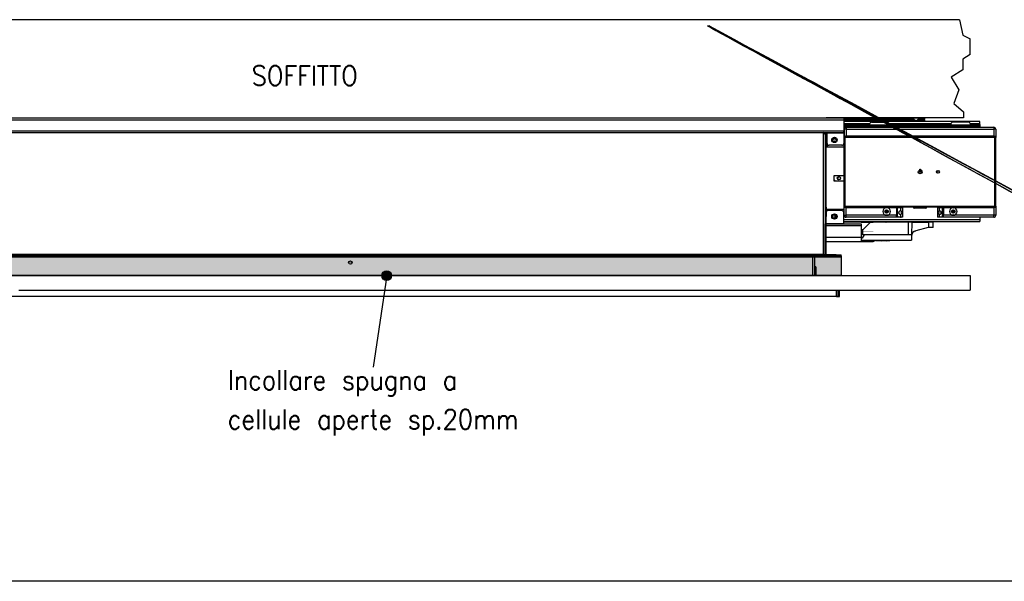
# Model space of a CAD drawing. Header units: inches. Extents: x -7205 to -1528, y -2875 to 5222.
# Tile 49 of 104: x -4668 to -3666, y -124 to 448. Entities that reach past the tile are written whole.
import ezdxf

# ---------------------------------------------------------------- set-up
doc = ezdxf.new("R2010")
doc.units = ezdxf.units.IN
doc.linetypes.add('DOT_CENTER', pattern=[14, 12, -1, 0, -1])
doc.layers.add('1', color=7, linetype='Continuous')
doc.styles.add('CONVERTER_11', font='txt.shx', dxfattribs={"width": 0.9})
doc.dimstyles.get("Standard").update_dxf_attribs({"dimtxt": 0.18, "dimasz": 0.18, "dimexe": 0.18, "dimexo": 0.0625, "dimgap": 0.09, "dimtad": 0, "dimtih": 1, "dimtoh": 1, "dimdec": 4, "dimzin": 0, "dimdsep": 46, "dimtxsty": 'Standard', "dimcen": 0.09, "dimadec": 0, "dimazin": 0, "dimtfac": 1, "dimtdec": 4, "dimtofl": 0, "dimtmove": 0, "dimatfit": 3, "dimfxl": 1, "dimtolj": 1, "dimtzin": 0, "dimarcsym": 0})

msp = doc.modelspace()

# ---------------------------------------------------------------- hatches: boundary and pattern name
at = {"layer": '1', "linetype": 'Continuous'}
msp.add_hatch(color=2, dxfattribs=at).paths.add_polyline_path([(-3832.2, 207.7), (-3832.2, 187.7), (-4772.1, 187.7), (-4772.1, 207.7)])
at = {"layer": '1'}
h = msp.add_hatch(color=7, dxfattribs=at)
edge = h.paths.add_edge_path()
edge.add_arc((-4294.8, 187.7), 5, 0, 360)

# ---------------------------------------------------------------- linework, layer by layer
at = {"color": 7, "linetype": 'Continuous'}
for p, q in [((-3711.6, 448.4), (-4885.5, 448.4)), ((-3711.6, 448.4), (-3708.3, 432.7)), ((-3708.3, 432.7), (-3701, 428.9)), ((-3701, 412.8), (-3701, 428.9)), ((-3701, 412.8), (-3708.3, 408.2)), ((-3708.3, 408.2), (-3708.3, 397.2)), ((-3708.3, 397.2), (-3720.2, 389.8)), ((-3720.2, 389.8), (-3712.4, 377)), ((-3712.4, 377), (-3717.6, 362.9)), ((-3717.6, 362.9), (-3707.6, 354.5)), ((-3707.6, 354.5), (-3707.6, 348.4)), ((-4755.5, 348.4), (-3846.5, 348.4)), ((-4655.5, 348.4), (-3946.5, 348.4)), ((-3707.6, 348.4), (-3847.5, 348.4)), ((-3846.5, 348.4), (-3833.3, 348.4)), ((-3846.5, 348.4), (-3833.3, 348.4)), ((-3846.5, 348.4), (-3833.3, 348.4)), ((-3833.3, 348.4), (-3830.5, 348.4)), ((-3833.3, 348.4), (-3830.5, 348.4)), ((-3833.3, 348.4), (-3830.5, 348.4)), ((-3833.3, 348.4), (-3830.5, 348.4)), ((-3830.5, 348.4), (-3829.5, 348.4)), ((-3830.5, 348.4), (-3829.5, 348.4)), ((-3830.5, 348.4), (-3829.5, 348.4)), ((-3830.5, 348.4), (-3829.5, 348.4)), ((-3829.5, 348.4), (-3824.7, 348.4)), ((-3829.5, 348.4), (-3824.7, 348.4)), ((-3829.5, 348.4), (-3824.7, 348.4)), ((-3829.5, 348.4), (-3829.5, 346.4)), ((-3814, 347.2), (-3829.5, 347.2)), ((-3829.5, 346.4), (-3829.5, 342.3)), ((-3691.2, 344.6), (-3829.5, 344.6)), ((-3829.5, 342.3), (-3829.5, 334.9)), ((-3829.5, 342.3), (-3829.5, 334.9)), ((-3811.2, 341.1), (-3829.5, 341.1)), ((-3826.5, 346.4), (-3795, 346.4)), ((-3824.7, 348.4), (-3814, 348.4)), ((-3824.7, 348.4), (-3814, 348.4)), ((-3824.7, 348.4), (-3814, 348.4)), ((-3812.9, 348.4), (-3814, 348.4)), ((-3812.9, 348.4), (-3814, 348.4)), ((-3812.9, 348.4), (-3814, 348.4)), ((-3812, 347.2), (-3814, 347.2)), ((-3812, 348.4), (-3812.9, 348.4)), ((-3812, 348.4), (-3812.9, 348.4)), ((-3812, 348.4), (-3812.9, 348.4)), ((-3812, 348.4), (-3796.8, 348.4)), ((-3812, 348.4), (-3812, 347.2)), ((-3812, 348.4), (-3796.7, 348.4)), ((-3811.2, 341.1), (-3811.2, 339.6)), ((-3691.2, 341.1), (-3811.2, 341.1)), ((-3803.3, 342), (-3803.3, 341.1)), ((-3801.3, 344), (-3785.3, 344)), ((-3792.5, 348.4), (-3796.8, 348.4)), ((-3792.5, 348.4), (-3796.7, 348.4)), ((-3792.5, 348.4), (-3788.2, 348.4)), ((-3792.5, 348.4), (-3788.2, 348.4)), ((-3791.4, 346), (-3791.4, 346)), ((-3758.5, 346.4), (-3790, 346.4)), ((-3760.3, 348.4), (-3788.2, 348.4)), ((-3760.3, 348.4), (-3788.2, 348.4)), ((-3783.3, 342), (-3783.3, 341.1)), ((-3760.3, 348.4), (-3751.7, 348.4)), ((-3760.3, 348.4), (-3751.7, 348.4)), ((-3754.9, 346), (-3754.9, 346)), ((-3753.5, 346.4), (-3747.5, 346.4)), ((-3747.5, 348.4), (-3751.7, 348.4)), ((-3747.5, 348.4), (-3751.7, 348.4)), ((-3747.5, 348.4), (-3747.5, 347.5)), ((-3747.5, 346.7), (-3747.5, 347.5)), ((-3747.5, 346.7), (-3747.5, 346.4)), ((-3747.5, 346.1), (-3747.5, 346.4)), ((-3747.5, 346.1), (-3747.5, 345.1)), ((-3747.5, 345.1), (-3747.5, 344.6)), ((-3720.6, 342), (-3720.6, 341.1)), ((-3702.6, 344), (-3718.6, 344)), ((-3700.6, 342), (-3700.6, 341.1)), ((-3691.2, 342.6), (-3691.2, 344.6)), ((-3691.2, 341.6), (-3691.2, 342.6)), ((-3691.2, 341.6), (-3691.2, 341.1)), ((-3691.2, 341.1), (-3691.2, 339.6)), ((-4754.2, 333.4), (-3850.2, 333.4)), ((-4654.2, 333.4), (-3950.2, 333.4)), ((-3850.2, 333.4), (-3848.5, 333.4)), ((-3848.5, 333.4), (-3848.5, 331.7)), ((-3848.5, 333.4), (-3847.3, 333.4)), ((-3848.5, 333.4), (-3848.5, 331.7)), ((-3848.5, 333.4), (-3847.3, 333.4)), ((-3848.5, 333.4), (-3848.5, 331.7)), ((-3848.5, 331.7), (-3848.5, 329)), ((-3848.5, 331.7), (-3848.5, 329)), ((-3848.5, 331.7), (-3848.5, 329)), ((-3848.5, 331.7), (-3848.5, 329)), ((-3847.3, 333.4), (-3846.5, 333.4)), ((-3847.3, 318.9), (-3847.3, 333.4)), ((-3846.5, 333.4), (-3846.5, 332.9)), ((-3846.5, 333.4), (-3846.5, 332.9)), ((-3846.5, 333.4), (-3829.5, 333.4)), ((-3846.5, 322.4), (-3846.5, 332.9)), ((-3846.5, 322.4), (-3846.5, 332.9)), ((-3811.2, 339.6), (-3829.5, 339.6)), ((-3829.5, 333.4), (-3829.5, 334.9)), ((-3829.5, 333.4), (-3829.5, 334.9)), ((-3829.5, 333.4), (-3829.5, 332.9)), ((-3829.5, 333.4), (-3829.5, 332.9)), ((-3829.5, 332.9), (-3829.5, 326.4)), ((-3829.5, 332.9), (-3829.5, 326.4)), ((-3829.2, 336.8), (-3829.2, 328.4)), ((-3827.2, 338.8), (-3808.3, 338.8)), ((-3803.3, 339.6), (-3811.2, 339.6)), ((-3808.3, 339.5), (-3808.3, 338.8)), ((-3803.3, 339.5), (-3808.3, 339.5)), ((-3808.3, 338.8), (-3778.3, 338.8)), ((-3803.3, 339.6), (-3803.3, 339.5)), ((-3783.3, 339.6), (-3803.3, 339.6)), ((-3783.3, 339.6), (-3783.3, 339.5)), ((-3720.6, 339.6), (-3783.3, 339.6)), ((-3778.3, 339.5), (-3783.3, 339.5)), ((-3778.3, 339.5), (-3778.3, 338.8)), ((-3778.3, 338.8), (-3725.6, 338.8)), ((-3725.6, 339.5), (-3720.6, 339.5)), ((-3725.6, 339.5), (-3725.6, 338.8)), ((-3725.6, 338.8), (-3695.6, 338.8)), ((-3720.6, 339.6), (-3720.6, 339.5)), ((-3700.6, 339.6), (-3720.6, 339.6)), ((-3700.6, 339.6), (-3700.6, 339.5)), ((-3691.2, 339.6), (-3700.6, 339.6)), ((-3700.6, 339.5), (-3695.6, 339.5)), ((-3695.6, 339.5), (-3695.6, 338.8)), ((-3695.6, 338.8), (-3676.8, 338.8)), ((-3674.8, 336.8), (-3674.8, 328.4)), ((-3848.5, 329), (-3848.5, 326.9)), ((-3848.5, 329), (-3848.5, 326.9)), ((-3848.5, 329), (-3848.5, 326.9)), ((-3848.5, 329), (-3848.5, 326.9)), ((-3848.5, 326.9), (-3848.5, 255.6)), ((-3848.5, 326.9), (-3848.5, 255.6)), ((-3848.5, 326.9), (-3848.5, 255.6)), ((-3829.5, 326.4), (-3829.5, 322.4)), ((-3829.5, 326.4), (-3829.5, 322.4)), ((-3829.5, 322.4), (-3829.5, 318.9)), ((-3829.2, 328.4), (-3829.2, 258.4)), ((-3828.2, 258.4), (-3828.2, 328.4)), ((-3828, 258.6), (-3828, 328.2)), ((-3827.2, 329.9), (-3827.7, 329.9)), ((-3827.7, 328.9), (-3676.3, 328.9)), ((-3827.5, 328.7), (-3676.5, 328.7)), ((-3676.8, 329.9), (-3827.2, 329.9)), ((-3676.3, 329.9), (-3676.8, 329.9)), ((-3676, 328.2), (-3676, 258.6)), ((-3675.8, 328.4), (-3675.8, 258.4)), ((-3674.8, 258.4), (-3674.8, 328.4)), ((-3847.3, 318.9), (-3829.5, 318.9)), ((-3847.3, 257.4), (-3847.3, 318.9)), ((-3831.5, 320.4), (-3844.5, 320.4)), ((-3829.5, 318.9), (-3829.5, 289.4)), ((-3829.5, 318.9), (-3829.5, 289.4)), ((-3829.5, 309.2), (-3829.2, 309.4)), ((-3829.5, 308.3), (-3829.2, 308.5)), ((-3752, 296), (-3751.4, 296)), ((-3752, 293.4), (-3752, 296)), ((-3751.4, 293.4), (-3752, 293.4)), ((-3751.4, 296), (-3751.4, 293.4)), ((-3751.1, 294.7), (-3750.8, 295.2)), ((-3839.5, 289.4), (-3839.5, 284.4)), ((-3829.5, 289.4), (-3839.5, 289.4)), ((-3839.5, 284.4), (-3829.5, 284.4)), ((-3829.5, 289.4), (-3829.5, 284.4)), ((-3829.5, 284.4), (-3829.5, 254.9)), ((-3829.5, 284.4), (-3829.5, 254.9)), ((-3848.5, 255.6), (-3848.5, 240.4)), ((-3848.5, 255.6), (-3848.5, 240.4)), ((-3848.5, 255.6), (-3848.5, 240.4)), ((-3848.5, 255.6), (-3848.5, 240.4)), ((-3847.3, 257.4), (-3847.3, 254.9)), ((-3847.3, 257.4), (-3847.3, 254.9)), ((-3829.5, 254.9), (-3847.3, 254.9)), ((-3847.3, 254.9), (-3847.3, 252.8)), ((-3847.3, 254.9), (-3847.3, 252.8)), ((-3847.3, 252.8), (-3847.3, 247.9)), ((-3847.3, 252.8), (-3847.3, 247.9)), ((-3831.5, 253.9), (-3845.5, 253.9)), ((-3829.2, 257.4), (-3829.5, 257.4)), ((-3829.5, 254.9), (-3829.5, 251.9)), ((-3829.5, 240.9), (-3829.5, 251.9)), ((-3829.5, 240.9), (-3829.5, 251.9)), ((-3829.2, 249.1), (-3829.2, 258.4)), ((-3769.9, 257.9), (-3827.7, 257.9)), ((-3827.7, 256.9), (-3827.2, 256.9)), ((-3676.5, 258.1), (-3827.5, 258.1)), ((-3827.2, 256.9), (-3785.9, 256.9)), ((-3786.3, 254.1), (-3786.3, 251.9)), ((-3785.6, 251.9), (-3786.2, 251.9)), ((-3785.9, 256.9), (-3775.9, 256.9)), ((-3785.1, 253.8), (-3785.1, 252.2)), ((-3775.9, 256.9), (-3774.9, 256.9)), ((-3774.9, 256.9), (-3771.9, 256.9)), ((-3774.9, 249.1), (-3774.9, 256.9)), ((-3771.9, 256.9), (-3769.9, 256.9)), ((-3769.9, 257.9), (-3769.9, 256.9)), ((-3769.9, 257.9), (-3762, 257.9)), ((-3762, 257.4), (-3769.9, 257.4)), ((-3769.9, 256.9), (-3769.9, 247.1)), ((-3762, 257.9), (-3762, 257.4)), ((-3762, 257.9), (-3759, 257.9)), ((-3758.9, 257.4), (-3762, 257.4)), ((-3759, 257.9), (-3755, 257.9)), ((-3755, 256.4), (-3757.5, 256.4)), ((-3755, 257.9), (-3749, 257.9)), ((-3749, 256.4), (-3755, 256.4)), ((-3749, 257.9), (-3745, 257.9)), ((-3746.5, 256.4), (-3749, 256.4)), ((-3742, 257.4), (-3745.1, 257.4)), ((-3745, 257.9), (-3742, 257.9)), ((-3742, 257.4), (-3742, 257.9)), ((-3742, 257.9), (-3734, 257.9)), ((-3734, 257.4), (-3742, 257.4)), ((-3734, 256.9), (-3734, 257.9)), ((-3676.3, 257.9), (-3734, 257.9)), ((-3734, 256.9), (-3734, 247.1)), ((-3734, 256.9), (-3732, 256.9)), ((-3732, 256.9), (-3729.1, 256.9)), ((-3729.1, 249.1), (-3729.1, 256.9)), ((-3729.1, 256.9), (-3728.1, 256.9)), ((-3728.1, 256.9), (-3718.1, 256.9)), ((-3718.1, 256.9), (-3676.8, 256.9)), ((-3676.8, 256.9), (-3676.3, 256.9)), ((-3674.8, 258.4), (-3674.8, 249.1)), ((-3847.3, 210.2), (-3847.3, 247.9)), ((-3829.5, 242.9), (-3691.2, 242.9)), ((-3802.5, 242.1), (-3829.5, 242.1)), ((-3829.5, 240.4), (-3829.5, 240.9)), ((-3829.5, 240.4), (-3829.5, 240.9)), ((-3771, 247.1), (-3827.2, 247.1)), ((-3811.8, 242.2), (-3811.8, 242.1)), ((-3811.8, 242.2), (-3799.6, 242.2)), ((-3802.5, 242.1), (-3810.2, 234.4)), ((-3763.9, 242.1), (-3802.5, 242.1)), ((-3789.7, 242.1), (-3792.9, 242.1)), ((-3771.9, 247.1), (-3775.9, 247.1)), ((-3774.9, 248.2), (-3774.9, 249.1)), ((-3769.9, 247.1), (-3771, 247.1)), ((-3760.4, 242.1), (-3763.9, 242.1)), ((-3760.4, 242.1), (-3760.6, 229.2)), ((-3760.4, 242.1), (-3743.4, 242.1)), ((-3738.4, 242.1), (-3743.4, 242.1)), ((-3738.5, 236.6), (-3738.4, 242.1)), ((-3732.9, 247.1), (-3734, 247.1)), ((-3676.8, 247.1), (-3732.9, 247.1)), ((-3728.1, 247.1), (-3732, 247.1)), ((-3729.1, 248.2), (-3729.1, 249.1)), ((-3691.2, 247.1), (-3691.2, 244.9)), ((-3691.2, 244.9), (-3691.2, 242.9)), ((-3848.5, 210.2), (-3848.5, 240.4)), ((-3848.5, 210.2), (-3848.5, 240.4)), ((-3848.5, 210.2), (-3848.5, 240.4)), ((-3847.3, 240.4), (-3829.5, 240.4)), ((-3829.5, 240.4), (-3812, 240.4)), ((-3812, 240.4), (-3812, 238.9)), ((-3812, 238.9), (-3812, 226.4)), ((-3810.3, 234.4), (-3812, 234.4)), ((-3810.3, 234.4), (-3810.2, 234.4)), ((-3810.3, 229.3), (-3810.3, 234.4)), ((-3757.7, 232.9), (-3756.2, 233.3)), ((-3743.8, 236.6), (-3756.2, 233.3)), ((-3743.4, 236.6), (-3743.8, 236.6)), ((-3738.5, 236.6), (-3743.4, 236.6)), ((-3847.3, 222.4), (-3812, 222.4)), ((-3812, 226.4), (-3812, 222.4)), ((-3810.9, 225.9), (-3812, 225.9)), ((-3812, 223.9), (-3760.7, 223.9)), ((-3811.8, 223.9), (-3811.8, 222.6)), ((-3811.8, 222.6), (-3799.6, 222.6)), ((-3808.9, 229.3), (-3810.9, 225.9)), ((-3810.3, 229.3), (-3808.9, 229.3)), ((-3764.1, 229.3), (-3810.3, 229.3)), ((-3798.1, 223.3), (-3798.2, 223.2)), ((-3797.4, 223.6), (-3791.8, 223.6)), ((-3791.8, 223.9), (-3791.8, 223.6)), ((-3789.8, 223.9), (-3789.8, 223.6)), ((-3789.8, 223.6), (-3786.8, 223.6)), ((-3786.8, 223.9), (-3786.8, 223.6)), ((-3784.8, 223.9), (-3784.8, 223.6)), ((-3784.8, 223.6), (-3782.8, 223.6)), ((-3782.8, 223.9), (-3782.8, 223.6)), ((-3760.6, 229.1), (-3760.7, 227.6)), ((-3760.7, 227.6), (-3760.7, 223.9)), ((-3760.6, 229.2), (-3760.6, 229.1)), ((-3832.3, 206.5), (-4772.1, 206.5)), ((-4754.2, 208.9), (-3850.2, 208.9)), ((-4652.7, 208.9), (-3950.2, 208.9)), ((-4652.7, 207.7), (-3950.2, 207.7)), ((-4652.7, 207.7), (-3950.2, 207.7)), ((-4652.7, 207.7), (-3950.2, 207.7)), ((-3859.2, 206.5), (-3860.9, 206.5)), ((-3859.2, 206.5), (-3859.2, 187.7)), ((-3850.2, 209.3), (-3850.2, 208.9)), ((-3850.2, 209.3), (-3848.5, 209.3)), ((-3850.2, 209.3), (-3850.2, 208.9)), ((-3850.2, 207.7), (-3850.2, 208.9)), ((-3850.2, 207.7), (-3850.2, 208.9)), ((-3850.2, 208.9), (-3849.3, 208.9)), ((-3850.2, 207.7), (-3849.3, 207.7)), ((-3849.3, 209.3), (-3849.3, 208.9)), ((-3849.3, 208.9), (-3849.3, 207.7)), ((-3848.5, 210.2), (-3847.3, 210.2)), ((-3848.5, 209.7), (-3848.5, 210.2)), ((-3848.5, 209.7), (-3848.5, 210.2)), ((-3848.5, 209.7), (-3848.5, 210.2)), ((-3848.5, 209.4), (-3848.5, 209.7)), ((-3848.5, 209.4), (-3848.5, 209.7)), ((-3848.5, 209.4), (-3848.5, 209.7)), ((-3848.5, 209.3), (-3848.5, 209.4)), ((-3848.5, 209.3), (-3848.5, 209.4)), ((-3848.5, 209.3), (-3848.5, 207.7)), ((-3846.5, 207.7), (-3848.5, 207.7)), ((-3847.3, 209.7), (-3847.3, 210.2)), ((-3847.3, 208.9), (-3847.3, 209.7)), ((-3847.3, 208.9), (-3846.5, 208.9)), ((-3837.3, 208.9), (-3846.5, 208.9)), ((-3837.3, 208.9), (-3846.5, 208.9)), ((-3837.3, 207.7), (-3846.5, 207.7)), ((-3837.3, 207.7), (-3846.5, 207.7)), ((-3837.3, 208.9), (-3832.3, 208.9)), ((-3832.3, 207.7), (-3837.3, 207.7)), ((-3832.3, 207.7), (-3832.3, 208.9)), ((-3858, 196.5), (-3859.2, 196.5)), ((-3858, 196.5), (-3858, 187.7)), ((-4901, 187.7), (-4646.4, 187.7)), ((-4901, 187.7), (-4646.4, 187.7)), ((-4646.4, 187.7), (-3959.2, 187.7)), ((-3959.2, 187.7), (-3701, 187.7)), ((-3959.2, 187.7), (-3701, 187.7)), ((-3701, 187.7), (-3701, 172.7)), ((-3701, 187.7), (-3701, 172.7)), ((-4669.2, 172.7), (-3936.9, 172.7)), ((-4667.5, 172.7), (-3936.9, 172.7)), ((-4667.5, 172.7), (-3934, 172.7)), ((-3934, 172.7), (-3701, 172.7)), ((-3934, 172.7), (-3701, 172.7)), ((-3836.9, 172.7), (-3835.7, 172.7)), ((-3836.9, 172.7), (-3835.7, 172.7)), ((-3836.9, 172.7), (-3835.7, 172.7)), ((-3835.7, 172.7), (-3835.2, 172.7)), ((-3835.7, 172.7), (-3835.2, 172.7)), ((-3835.7, 172.7), (-3835.2, 172.7)), ((-3835.7, 172.7), (-3835.2, 172.7)), ((-3835.2, 172.7), (-3834, 172.7)), ((-3835.2, 172.7), (-3834, 172.7)), ((-3835.2, 172.7), (-3834, 172.7)), ((-3835.2, 166.5), (-3835.2, 172.7)), ((-3834, 166.5), (-3834, 172.7)), ((-3835.7, 166.5), (-4767.5, 166.5)), ((-3836.9, 166.5), (-3835.7, 166.5)), ((-3835.7, 166.5), (-3835.2, 166.5)), ((-3835.7, 166.5), (-3835.2, 166.5)), ((-3835.2, 166.5), (-3834, 166.5))]:
    msp.add_line(p, q, dxfattribs=at)
at = {"color": 126, "linetype": 'Continuous', "true_color": 0x008060}
for p, q in [((-4772.5, 346.4), (-3829.5, 346.4)), ((-3829.5, 342.6), (-3803.2, 342.6)), ((-3803.3, 341.6), (-3829.5, 341.6)), ((-3826.6, 346.1), (-3794.9, 346.1)), ((-3796.2, 346.7), (-3825.3, 346.7)), ((-3814, 348.4), (-3814, 347.2)), ((-3812, 347.5), (-3796.7, 347.5)), ((-3792.5, 348.4), (-3792.5, 346.8)), ((-3758.4, 346.1), (-3790.1, 346.1)), ((-3788.8, 346.7), (-3759.7, 346.7)), ((-3760.2, 347.5), (-3788.3, 347.5)), ((-3783.4, 342.6), (-3720.5, 342.6)), ((-3720.6, 341.6), (-3783.3, 341.6)), ((-3753.6, 346.1), (-3747.5, 346.1)), ((-3752.3, 346.7), (-3747.5, 346.7)), ((-3747.5, 347.5), (-3751.8, 347.5)), ((-3700.7, 342.6), (-3691.2, 342.6)), ((-3691.2, 341.6), (-3700.6, 341.6)), ((-3829.5, 334.9), (-4772.5, 334.9)), ((-3850.2, 241.6), (-3850.2, 333.4)), ((-3838.3, 332.9), (-3846.5, 332.9)), ((-3829.5, 332.9), (-3838.3, 332.9)), ((-3829.5, 332.9), (-3838.3, 332.9)), ((-3827.2, 336.8), (-3829.2, 336.8)), ((-3827.2, 338.8), (-3827.2, 336.8)), ((-3827.2, 336.8), (-3827.2, 329.9)), ((-3827.2, 336.8), (-3676.8, 336.8)), ((-3676.8, 338.8), (-3676.8, 336.8)), ((-3674.8, 336.8), (-3676.8, 336.8)), ((-3676.8, 336.8), (-3676.8, 329.9)), ((-3846.5, 322.4), (-3846.5, 318.9)), ((-3846.5, 254.9), (-3846.5, 253.6)), ((-3827.2, 249.1), (-3827.2, 256.9)), ((-3775.9, 256.9), (-3775.9, 249.1)), ((-3771.9, 256.9), (-3771.9, 253.7)), ((-3755, 256.4), (-3755, 257.9)), ((-3749, 256.4), (-3749, 257.9)), ((-3732, 253.7), (-3732, 256.9)), ((-3728.1, 256.9), (-3728.1, 249.1)), ((-3676.8, 256.9), (-3676.8, 249.1)), ((-3850.2, 209.4), (-3850.2, 241.6)), ((-3850.2, 209.4), (-3850.2, 241.6)), ((-3847.3, 240.9), (-3841.4, 240.9)), ((-3841.4, 240.9), (-3838.3, 240.9)), ((-3841.4, 240.9), (-3838.3, 240.9)), ((-3838.3, 246.3), (-3838.3, 249.4)), ((-3838.3, 240.9), (-3834.1, 240.9)), ((-3838.3, 240.9), (-3834.1, 240.9)), ((-3838.3, 240.9), (-3834.1, 240.9)), ((-3834.1, 240.9), (-3829.5, 240.9)), ((-3834.1, 240.9), (-3829.5, 240.9)), ((-3834.1, 240.9), (-3829.5, 240.9)), ((-3829.5, 244.9), (-3691.2, 244.9)), ((-3829.2, 249.1), (-3827.2, 249.1)), ((-3827.2, 247.1), (-3827.2, 249.1)), ((-3785.9, 249.1), (-3827.2, 249.1)), ((-3799.6, 242.1), (-3799.6, 242.2)), ((-3795.3, 242.1), (-3795.3, 242.9)), ((-3789.7, 242.9), (-3789.7, 242.1)), ((-3775.9, 249.1), (-3785.9, 249.1)), ((-3775.9, 249.1), (-3774.9, 249.1)), ((-3775.9, 247.1), (-3775.9, 249.1)), ((-3771.9, 250.2), (-3771.9, 247.1)), ((-3763.9, 242.1), (-3764.1, 229.3)), ((-3743.4, 242.1), (-3743.4, 236.6)), ((-3732, 247.1), (-3732, 250.2)), ((-3729.1, 249.1), (-3728.1, 249.1)), ((-3718.1, 249.1), (-3728.1, 249.1)), ((-3728.1, 247.1), (-3728.1, 249.1)), ((-3676.8, 249.1), (-3718.1, 249.1)), ((-3674.8, 249.1), (-3676.8, 249.1)), ((-3676.8, 247.1), (-3676.8, 249.1)), ((-3847.3, 238.9), (-3812, 238.9)), ((-3812, 226.4), (-3847.3, 226.4)), ((-3799.6, 222.6), (-3799.6, 223.9)), ((-3798.2, 223.2), (-3798.2, 223.9)), ((-3850.2, 209.3), (-4754.2, 209.3)), ((-3860.9, 187.7), (-3860.9, 206.5)), ((-3850.2, 209.3), (-3850.2, 209.4)), ((-3850.2, 209.3), (-3850.2, 209.4)), ((-3850.2, 209.3), (-3850.2, 209.3)), ((-3850.2, 209.3), (-3850.2, 209.3)), ((-3836.9, 166.5), (-3836.9, 172.7))]:
    msp.add_line(p, q, dxfattribs=at)
at = {"color": 7, "linetype": 'Continuous'}
for centre, radius in [((-3839, 325.9), 2.75), ((-3839, 325.9), 1.7), ((-3733.7, 293.4), 1.5), ((-3834.5, 286.9), 1.7), ((-3839, 247.9), 2.75), ((-3785.9, 253), 1.75), ((-3718.1, 253), 1.75), ((-3718.1, 253), 1.15), ((-3839, 247.9), 1.7), ((-4331.8, 201), 1.7)]:
    msp.add_circle(centre, radius, dxfattribs=at)
at = {"color": 126, "linetype": 'Continuous', "true_color": 0x008060}
for centre, start, end in [((-3829, 350.1), 263.8931, 301.0138), ((-3829, 349.6), 321.6483, 329.1632), ((-3792.5, 349.6), 206.3741, 218.3517), ((-3792.5, 350.1), 238.9865, 269.9999), ((-3792.5, 350.1), 270.0001, 301.0135), ((-3792.5, 349.6), 321.6481, 333.6261), ((-3756, 349.6), 206.3741, 218.3517), ((-3756, 350.1), 238.9862, 301.0138), ((-3756, 349.6), 321.6481, 333.6261)]:
    msp.add_arc(centre, 4.7, start, end, dxfattribs=at)
at = {"color": 7, "linetype": 'Continuous'}
for centre, radius, start, end in [((-3829, 347.7), 2, 255.5225, 301.0137), ((-3829, 347.7), 2, 301.0137, 301.6724), ((-3829, 347.7), 2, 301.6724, 321.6482), ((-3826.5, 343.7), 2.7, 90, 121.6724), ((-3829, 347.7), 2, 321.6482, 333.626), ((-3824.7, 345.7), 2.7, 146.251, 154.8157), ((-3829, 347.7), 2, 333.626, 334.8157), ((-3801.3, 342), 2, 90, 180), ((-3796.8, 345.7), 2.7, 25.1842, 89.8479), ((-3795, 343.7), 2.7, 58.5354, 90.0015), ((-3792.5, 347.7), 2, 206.374, 218.3518), ((-3792.5, 347.7), 2, 205.1843, 206.374), ((-3792.5, 347.7), 2, 218.3518, 238.0491), ((-3792.5, 347.7), 2, 238.0493, 238.9865), ((-3792.5, 347.7), 2, 238.9864, 270), ((-3792.5, 347.7), 2, 270, 301.0136), ((-3792.5, 347.7), 2, 301.0137, 301.6725), ((-3792.5, 347.7), 2, 302.1505, 321.6483), ((-3790, 343.7), 2.7, 90, 121.6724), ((-3792.5, 347.7), 2, 321.6482, 333.6268), ((-3788.2, 345.7), 2.7, 90, 154.8157), ((-3792.5, 347.7), 2, 333.6273, 334.8161), ((-3785.3, 342), 2, 0, 90), ((-3760.3, 345.7), 2.7, 25.1843, 90), ((-3758.5, 343.7), 2.7, 58.3276, 90), ((-3756, 347.7), 2, 205.1843, 206.374), ((-3756, 347.7), 2, 206.374, 218.3518), ((-3756, 347.7), 2, 218.3518, 238.3276), ((-3756, 347.7), 2, 238.3276, 238.9863), ((-3756, 347.7), 2, 238.9863, 301.0137), ((-3756, 347.7), 2, 301.0137, 301.6724), ((-3756, 347.7), 2, 302.1505, 321.6483), ((-3753.5, 343.7), 2.7, 90, 121.6724), ((-3756, 347.7), 2, 321.6482, 333.6268), ((-3751.7, 345.7), 2.7, 90, 154.8157), ((-3756, 347.7), 2, 333.6273, 334.8161), ((-3718.6, 342), 2, 90, 180), ((-3702.6, 342), 2, 0, 90), ((-3850.2, 331.7), 1.7, 0, 90), ((-3827.2, 336.8), 2, 90, 180), ((-3676.8, 336.8), 2, 0, 90), ((-3844.5, 322.4), 2, 180, 270), ((-3831.5, 322.4), 2, 270, 0), ((-3827.7, 328.4), 1.5, 90, 180), ((-3827.7, 328.4), 0.5, 90, 180), ((-3827.5, 328.2), 0.5, 90, 180), ((-3676.5, 328.2), 0.5, 0, 90), ((-3676.3, 328.4), 1.5, 0, 90), ((-3676.3, 328.4), 0.5, 0, 90), ((-3840.3, 283.6), 2, 24.5794, 66.4218), ((-3845.5, 251.9), 2, 90, 154.1581), ((-3831.5, 251.9), 2, 0, 90), ((-3827.7, 258.4), 1.5, 180, 270), ((-3827.7, 258.4), 0.5, 180, 270), ((-3827.5, 258.6), 0.5, 180, 270), ((-3785.9, 253), 3.88, 90, 270), ((-3785.9, 253), 1.15, 90, 45.3938), ((-3785.9, 253), 3.88, 270, 90), ((-3785.9, 253), 1.15, 45.3938, 90), ((-3772, 251.9), 1.75, 88.8954, 271.1046), ((-3772, 251.9), 1.75, 271.1046, 88.8954), ((-3757.5, 257.9), 1.5, 180, 270), ((-3746.5, 257.9), 1.5, 270, 0), ((-3732, 251.9), 1.75, 91.1116, 268.8884), ((-3732, 251.9), 1.75, 268.8884, 91.1116), ((-3718.1, 253), 3.88, 90, 270), ((-3718.1, 253), 3.88, 270, 90), ((-3676.5, 258.6), 0.5, 270, 0), ((-3676.3, 258.4), 1.5, 270, 0), ((-3676.3, 258.4), 0.5, 270, 0), ((-3827.2, 249.1), 2, 180, 270), ((-3799.6, 240.2), 2, 71.8051, 90), ((-3795.3, 243.9), 3, 323.1301, 340.3339), ((-3676.8, 249.1), 2, 270, 0), ((-3754.7, 227.5), 6, 105, 179), ((-3756.6, 229), 4, 104.9667, 176.6183), ((-3799.6, 224.6), 2, 270, 315), ((-3797.4, 222.6), 1, 90, 135), ((-3790.8, 224.7), 1.5, 227.1666, 312.8334), ((-3785.8, 224.7), 1.5, 227.1666, 312.8334), ((-3756.6, 229.1), 4, 177.8256, 180.1744), ((-3846.5, 209.7), 0.8, 180, 270)]:
    msp.add_arc(centre, radius, start, end, dxfattribs=at)
at = {"color": 126, "linetype": 'Continuous', "true_color": 0x008060}
for points in [[(-3827.2, 346.8), (-3827.2, 346.8), (-3827.2, 346.8), (-3827.3, 346.8), (-3827.4, 346.8), (-3827.5, 346.8), (-3827.7, 346.8), (-3827.9, 346.8), (-3828.2, 346.8), (-3828.6, 346.8), (-3829, 346.8), (-3829.3, 346.8), (-3829.5, 346.8)], [(-3826.6, 346.1), (-3826.9, 346.2), (-3827.3, 346.2), (-3827.7, 346.1), (-3828, 346)], [(-3827.4, 346.5), (-3827.3, 346.6), (-3827.2, 346.7), (-3827, 346.8), (-3826.8, 346.9), (-3826.6, 346.9), (-3826.3, 346.9), (-3826.1, 346.9), (-3825.8, 346.8), (-3825.6, 346.8), (-3825.3, 346.7)], [(-3826.9, 347.2), (-3826.9, 347.2), (-3826.9, 347.2), (-3827.1, 347), (-3827.2, 346.8)], [(-3826.5, 346.4), (-3826.5, 346.4), (-3826.6, 346.3), (-3826.6, 346.2), (-3826.6, 346.1)], [(-3825.3, 346.7), (-3825.6, 346.6), (-3825.9, 346.5), (-3826.2, 346.4), (-3826.5, 346.4)], [(-3796.7, 347.5), (-3796.7, 347.9), (-3796.7, 348.2), (-3796.7, 348.3), (-3796.7, 348.4)], [(-3794.3, 346.8), (-3794.4, 347), (-3794.6, 347.2), (-3794.7, 347.3), (-3795, 347.4), (-3795.2, 347.5), (-3795.5, 347.6), (-3795.8, 347.6), (-3796.1, 347.6), (-3796.4, 347.6), (-3796.7, 347.5)], [(-3796.2, 346.7), (-3795.9, 346.8), (-3795.7, 346.8), (-3795.4, 346.9), (-3795.2, 346.9), (-3794.9, 346.9), (-3794.7, 346.9), (-3794.5, 346.8), (-3794.3, 346.7), (-3794.2, 346.6), (-3794.1, 346.5)], [(-3795, 346.4), (-3795.3, 346.4), (-3795.6, 346.5), (-3795.9, 346.6), (-3796.2, 346.7)], [(-3794.9, 346.1), (-3794.9, 346.2), (-3794.9, 346.3), (-3795, 346.4), (-3795, 346.4)], [(-3793.5, 346), (-3793.9, 346.1), (-3794.2, 346.2), (-3794.5, 346.2), (-3794.9, 346.1)], [(-3792.5, 346.8), (-3792.9, 346.8), (-3793.2, 346.8), (-3793.5, 346.8), (-3793.8, 346.8), (-3794, 346.8), (-3794.2, 346.8), (-3794.2, 346.8), (-3794.3, 346.8)], [(-3792.5, 346.8), (-3792.1, 346.8), (-3791.8, 346.8), (-3791.5, 346.8), (-3791.2, 346.8), (-3791, 346.8), (-3790.8, 346.8), (-3790.8, 346.8), (-3790.7, 346.8)], [(-3792.5, 345.4), (-3792.5, 345.6), (-3792.5, 345.6), (-3792.5, 345.7), (-3792.5, 345.7)], [(-3790.1, 346.1), (-3790.5, 346.2), (-3790.8, 346.2), (-3791.2, 346.1), (-3791.5, 346)], [(-3790.9, 346.5), (-3790.8, 346.6), (-3790.7, 346.7), (-3790.5, 346.8), (-3790.3, 346.9), (-3790.1, 346.9), (-3789.8, 346.9), (-3789.6, 346.9), (-3789.3, 346.8), (-3789.1, 346.8), (-3788.8, 346.7)], [(-3788.3, 347.5), (-3788.6, 347.6), (-3788.9, 347.6), (-3789.2, 347.6), (-3789.5, 347.6), (-3789.8, 347.5), (-3790, 347.4), (-3790.3, 347.3), (-3790.4, 347.2), (-3790.6, 347), (-3790.7, 346.8)], [(-3790.7, 346.8), (-3790.7, 346.8), (-3790.7, 346.8), (-3790.7, 346.8)], [(-3790, 346.4), (-3790, 346.4), (-3790.1, 346.3), (-3790.1, 346.2), (-3790.1, 346.1)], [(-3788.8, 346.7), (-3789.1, 346.6), (-3789.4, 346.5), (-3789.7, 346.4), (-3790, 346.4)], [(-3788.2, 348.4), (-3788.3, 348.3), (-3788.3, 348.2), (-3788.3, 347.9), (-3788.3, 347.5)], [(-3760.2, 347.5), (-3760.2, 347.9), (-3760.2, 348.2), (-3760.2, 348.3), (-3760.3, 348.4)], [(-3757.8, 346.8), (-3757.9, 347), (-3758.1, 347.2), (-3758.2, 347.3), (-3758.5, 347.4), (-3758.7, 347.5), (-3759, 347.6), (-3759.3, 347.6), (-3759.6, 347.6), (-3759.9, 347.6), (-3760.2, 347.5)], [(-3759.7, 346.7), (-3759.4, 346.8), (-3759.2, 346.8), (-3758.9, 346.9), (-3758.7, 346.9), (-3758.4, 346.9), (-3758.2, 346.9), (-3758, 346.8), (-3757.8, 346.7), (-3757.7, 346.6), (-3757.6, 346.5)], [(-3758.5, 346.4), (-3758.8, 346.4), (-3759.1, 346.5), (-3759.4, 346.6), (-3759.7, 346.7)], [(-3758.4, 346.1), (-3758.4, 346.2), (-3758.4, 346.3), (-3758.5, 346.4), (-3758.5, 346.4)], [(-3757, 346), (-3757.4, 346.1), (-3757.7, 346.2), (-3758.1, 346.2), (-3758.4, 346.1)], [(-3757.8, 346.8), (-3757.8, 346.8), (-3757.8, 346.8), (-3757.7, 346.8), (-3757.6, 346.8), (-3757.5, 346.8), (-3757.3, 346.8), (-3757.1, 346.8), (-3756.8, 346.8), (-3756.4, 346.8), (-3756, 346.8), (-3755.6, 346.8), (-3755.2, 346.8), (-3754.9, 346.8), (-3754.7, 346.8), (-3754.5, 346.8), (-3754.4, 346.8), (-3754.3, 346.8), (-3754.2, 346.8), (-3754.2, 346.8)], [(-3753.6, 346.1), (-3753.9, 346.2), (-3754.3, 346.2), (-3754.6, 346.1), (-3755, 346)], [(-3754.4, 346.5), (-3754.3, 346.6), (-3754.2, 346.7), (-3754, 346.8), (-3753.8, 346.9), (-3753.6, 346.9), (-3753.3, 346.9), (-3753.1, 346.9), (-3752.8, 346.8), (-3752.6, 346.8), (-3752.3, 346.7)], [(-3751.8, 347.5), (-3752.1, 347.6), (-3752.4, 347.6), (-3752.7, 347.6), (-3753, 347.6), (-3753.3, 347.5), (-3753.5, 347.4), (-3753.8, 347.3), (-3753.9, 347.2), (-3754.1, 347), (-3754.2, 346.8)], [(-3754.2, 346.8), (-3754.2, 346.8), (-3754.2, 346.8), (-3754.2, 346.8)], [(-3753.5, 346.4), (-3753.5, 346.4), (-3753.6, 346.3), (-3753.6, 346.2), (-3753.6, 346.1)], [(-3752.3, 346.7), (-3752.6, 346.6), (-3752.9, 346.5), (-3753.2, 346.4), (-3753.5, 346.4)], [(-3751.7, 348.4), (-3751.8, 348.3), (-3751.8, 348.2), (-3751.8, 347.9), (-3751.8, 347.5)], [(-3798.1, 223.3), (-3798, 223.5), (-3798, 223.6), (-3798, 223.7), (-3797.9, 223.9)], [(-3797.4, 223.6), (-3797.3, 223.7), (-3797.3, 223.9), (-3797.3, 223.9), (-3797.3, 223.9)]]:
    msp.add_spline(points, degree=3, dxfattribs=at)
at = {"color": 7, "linetype": 'Continuous'}
for points in [[(-3747.8, 344.6), (-3747.6, 344.9), (-3747.5, 345.1)], [(-3751.7, 291.4), (-3753.7, 293), (-3752.6, 295.2)], [(-3752.3, 294.8), (-3753.2, 293.1), (-3751.7, 291.9)], [(-3752.6, 295.2), (-3752.4, 295), (-3752.3, 294.8)], [(-3750.8, 295.2), (-3749.8, 292.9), (-3751.7, 291.4)], [(-3751.7, 291.9), (-3750.3, 293.1), (-3751.1, 294.7)], [(-3787.3, 242.9), (-3787.3, 242.9), (-3787.3, 242.9), (-3787.6, 242.7), (-3788, 242.5), (-3788.4, 242.3), (-3788.8, 242.2), (-3789.3, 242.2), (-3789.7, 242.1)], [(-3786.7, 242.1), (-3786.6, 242.2), (-3786.4, 242.3), (-3786.1, 242.6), (-3785.8, 242.9)], [(-3774.9, 248.2), (-3774.9, 247.9), (-3775, 247.8), (-3775.1, 247.6), (-3775.2, 247.4), (-3775.4, 247.3), (-3775.5, 247.2), (-3775.7, 247.2), (-3775.9, 247.1)], [(-3771.9, 247.1), (-3771.7, 247.1), (-3771.5, 247.1), (-3771.2, 247.1), (-3771, 247.1)], [(-3732, 247.1), (-3732.3, 247.1), (-3732.5, 247.1), (-3732.7, 247.1), (-3732.9, 247.1)], [(-3728.1, 247.1), (-3728.2, 247.2), (-3728.4, 247.2), (-3728.6, 247.3), (-3728.8, 247.4), (-3728.9, 247.6), (-3729, 247.8), (-3729, 248), (-3729.1, 248.2)], [(-3760.6, 229.2), (-3760.7, 229.2), (-3760.8, 229.3), (-3760.9, 229.3), (-3761.1, 229.3), (-3761.4, 229.3), (-3761.7, 229.3), (-3762.1, 229.3), (-3762.6, 229.3), (-3763.1, 229.3), (-3763.6, 229.3), (-3764.1, 229.3)]]:
    msp.add_spline(points, degree=3, dxfattribs=at)
at = {"layer": '1', "color": 7, "linetype": 'Continuous'}
for p, q in [((-4772.1, 207.7), (-3832.2, 207.7)), ((-4754.2, 207.7), (-3850.2, 207.7)), ((-3832.3, 207.7), (-3832.3, 206.5)), ((-3832.2, 207.7), (-3832.2, 187.7)), ((-3832.2, 187.7), (-4772.1, 187.7)), ((-3932.3, 187.7), (-4672.1, 187.7)), ((-1528.5, -123.7), (-7205.4, -123.7))]:
    msp.add_line(p, q, dxfattribs=at)
at = {"layer": '1', "color": 30, "linetype": 'DOT_CENTER', "true_color": 0xff8000, "const_width": 0.25}
for points in [[(-3836, 325.9), (-3842, 325.9)], [(-3839, 328.9), (-3839, 322.9)], [(-3732.1, 293.4), (-3735.4, 293.4)], [(-3733.7, 295), (-3733.7, 291.7)], [(-3832.6, 286.9), (-3836.4, 286.9)], [(-3834.5, 288.8), (-3834.5, 285)], [(-3839, 250.9), (-3839, 244.9)], [(-3781.6, 253), (-3790.2, 253)], [(-3785.9, 257.3), (-3785.9, 248.7)], [(-3770, 251.9), (-3773.9, 251.9)], [(-3772, 253.8), (-3772, 250)], [(-3730.1, 251.9), (-3733.9, 251.9)], [(-3732, 253.8), (-3732, 250)], [(-3713.8, 253), (-3722.3, 253)], [(-3718.1, 257.3), (-3718.1, 248.7)], [(-3836, 247.9), (-3842, 247.9)], [(-3811.8, 232.4), (-3799.6, 232.4)], [(-4329.9, 201), (-4333.7, 201)], [(-4331.8, 202.9), (-4331.8, 199.1)]]:
    msp.add_lwpolyline(points, dxfattribs=at)
at = {"layer": '1', "color": 7}
msp.add_circle((-4294.8, 187.7), 5, dxfattribs=at)

# ---------------------------------------------------------------- texts
at = {"layer": '1', "color": 1, "style": 'CONVERTER_11', "width": 0.9}
msp.add_text('SOFFITTO', height=20, dxfattribs=at).set_placement((-4432.2, 381.3))
at = {"layer": '1', "color": 1, "insert": (-4456.6, 24.7), "char_height": 20, "attachment_point": 7, "line_spacing_factor": 1.20048, "style": 'CONVERTER_11'}
msp.add_mtext('Incollare spugna a \\Pcellule aperte sp.20mm', dxfattribs=at)

# ---------------------------------------------------------------- leaders
at = {"layer": '1', "color": 7, "linetype": 'Continuous', "has_arrowhead": 0}
msp.add_leader([(-4294.8, 187.7), (-4308.5, 94.5)], dimstyle='Standard', dxfattribs=at)

doc.saveas('drawing.dxf')
